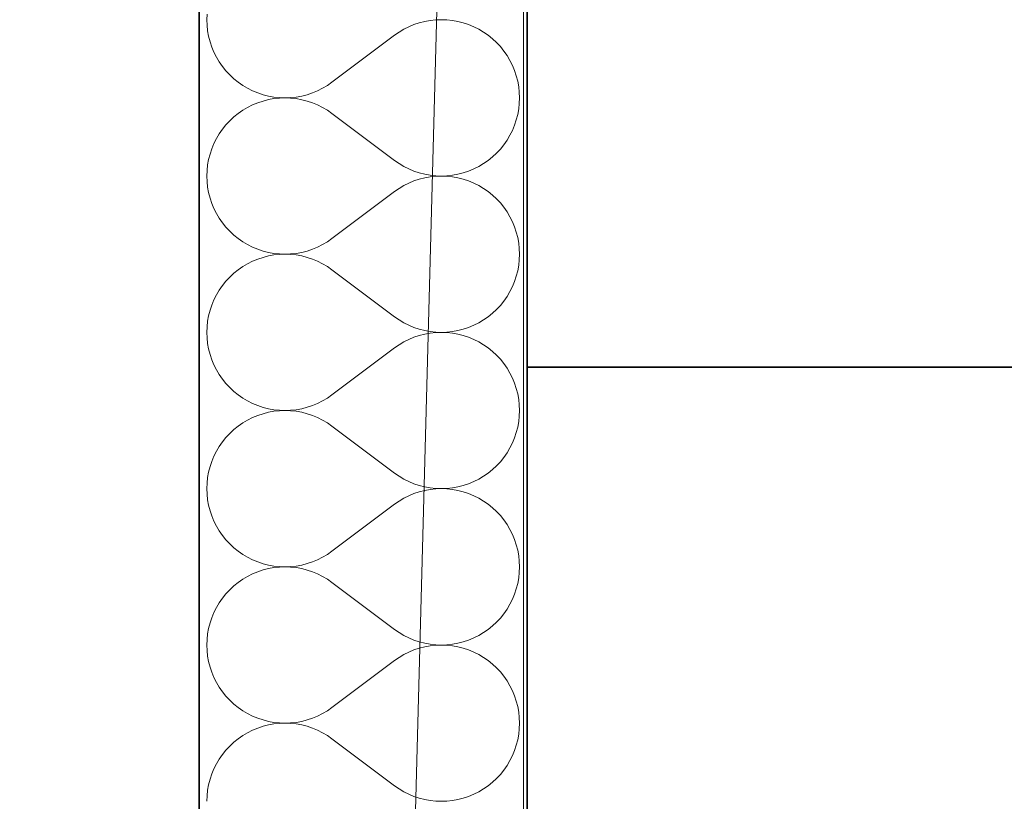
# Model space of a CAD drawing. Header units: millimetres. Extents: x -8078 to 234695, y -4319 to 602442.
# Tile 117 of 152: x 80083 to 80563, y 285477 to 285858. Entities that reach past the tile are written whole.
import ezdxf

# ---------------------------------------------------------------- set-up
doc = ezdxf.new("R2010")
doc.units = ezdxf.units.MM
doc.header["$MEASUREMENT"] = 0
for name, color, linetype in [('#podkład', 252, 'Continuous'), ('- A - ocieplenie', 7, 'Continuous'), ('FLUID-N6-150-NUM', 7, 'Continuous'), ('Konstrukcja - Stropy', 7, 'Continuous'), ('Konstrukcja - Ściany zewnętrzne', 7, 'Continuous')]:
    doc.layers.add(name, color=color, linetype=linetype)
doc.styles.add('FDBES', font='simplex.shx')
doc.dimstyles.new('FDBES', dxfattribs={"dimscale": 50, "dimtxt": 4, "dimasz": 2.5, "dimexe": 0.8, "dimexo": 2, "dimgap": 1, "dimtad": 1, "dimdsep": 46, "dimtxsty": 'FDBES', "dimcen": 2.5, "dimclrd": 4, "dimclre": 5, "dimadec": 0, "dimazin": 0, "dimtfac": 1, "dimtmove": 0, "dimatfit": 3, "dimfxl": 1, "dimarcsym": 0})

# ---------------------------------------------------------------- blocks, each defined once
blk = doc.blocks.new('UHYGFFFF')
at = {"layer": '- A - ocieplenie', "color": 252, "linetype": 'Continuous', "lineweight": 35, "ltscale": 100}
for p, q in [((19777.48, 387506.86), (19777.48, 382744.35)), ((19937.48, 382893.65), (19937.48, 387506.86))]:
    blk.add_line(p, q, dxfattribs=at)
at = {"layer": '- A - ocieplenie', "color": 252, "linetype": 'Continuous', "lineweight": 13, "ltscale": 100}
for p, q in [((19781.38, 386379.01), (19781.29, 386376.29)), ((19781.29, 386376.29), (19781.38, 386373.57)), ((19890.12, 386375.9), (19887.45, 386375.41)), ((19892.83, 386376.19), (19890.12, 386375.9)), ((19895.55, 386376.29), (19892.83, 386376.19)), ((19898.27, 386376.19), (19895.55, 386376.29)), ((19900.97, 386375.9), (19898.27, 386376.19)), ((19903.65, 386375.42), (19900.97, 386375.9)), ((19781.38, 386373.57), (19781.67, 386370.86)), ((19781.67, 386370.86), (19782.16, 386368.19)), ((19877.29, 386371.61), (19874.95, 386370.22)), ((19879.72, 386372.83), (19877.29, 386371.61)), ((19882.23, 386373.87), (19879.72, 386372.83)), ((19884.81, 386374.74), (19882.23, 386373.87)), ((19887.45, 386375.41), (19884.81, 386374.74)), ((19906.29, 386374.75), (19903.65, 386375.42)), ((19908.87, 386373.89), (19906.29, 386374.75)), ((19911.38, 386372.85), (19908.87, 386373.89)), ((19913.82, 386371.63), (19911.38, 386372.85)), ((19916.16, 386370.25), (19913.82, 386371.63)), ((19782.16, 386368.19), (19782.83, 386365.55)), ((19872.72, 386368.67), (19842.24, 386345.81)), ((19874.95, 386370.22), (19872.72, 386368.67)), ((19918.39, 386368.7), (19916.16, 386370.25)), ((19920.51, 386366.99), (19918.39, 386368.7)), ((19922.5, 386365.14), (19920.51, 386366.99)), ((19782.83, 386365.55), (19783.69, 386362.97)), ((19783.69, 386362.97), (19784.73, 386360.46)), ((19924.36, 386363.15), (19922.5, 386365.14)), ((19926.06, 386361.03), (19924.36, 386363.15)), ((19784.73, 386360.46), (19785.95, 386358.02)), ((19785.95, 386358.02), (19787.34, 386355.68)), ((19927.62, 386358.79), (19926.06, 386361.03)), ((19929, 386356.46), (19927.62, 386358.79)), ((19930.22, 386354.02), (19929, 386356.46)), ((19787.34, 386355.68), (19788.89, 386353.45)), ((19788.89, 386353.45), (19790.6, 386351.33)), ((19931.26, 386351.51), (19930.22, 386354.02)), ((19790.6, 386351.33), (19792.45, 386349.34)), ((19792.45, 386349.34), (19794.45, 386347.49)), ((19794.45, 386347.49), (19796.56, 386345.78)), ((19932.12, 386348.93), (19931.26, 386351.51)), ((19932.8, 386346.29), (19932.12, 386348.93)), ((19796.56, 386345.78), (19798.8, 386344.23)), ((19798.8, 386344.23), (19801.14, 386342.84)), ((19801.14, 386342.84), (19803.57, 386341.63)), ((19835.24, 386341.65), (19837.67, 386342.87)), ((19837.67, 386342.87), (19840.01, 386344.26)), ((19840.01, 386344.26), (19842.24, 386345.81)), ((19933.28, 386343.62), (19932.8, 386346.29)), ((19933.57, 386340.91), (19933.28, 386343.62)), ((19803.57, 386341.63), (19806.09, 386340.59)), ((19806.09, 386340.59), (19808.67, 386339.73)), ((19808.67, 386339.73), (19811.31, 386339.06)), ((19811.31, 386337.33), (19808.67, 386336.65)), ((19811.31, 386339.06), (19813.98, 386338.58)), ((19813.98, 386337.81), (19811.31, 386337.33)), ((19813.98, 386338.58), (19816.69, 386338.29)), ((19816.69, 386338.1), (19813.98, 386337.81)), ((19816.69, 386338.29), (19819.41, 386338.19)), ((19819.41, 386338.19), (19816.69, 386338.1)), ((19819.41, 386338.19), (19822.13, 386338.29)), ((19822.13, 386338.09), (19819.41, 386338.19)), ((19822.13, 386338.29), (19824.83, 386338.58)), ((19824.83, 386337.8), (19822.13, 386338.09)), ((19824.83, 386338.58), (19827.51, 386339.07)), ((19827.51, 386337.31), (19824.83, 386337.8)), ((19827.51, 386339.07), (19830.14, 386339.74)), ((19830.14, 386336.64), (19827.51, 386337.31)), ((19830.14, 386339.74), (19832.72, 386340.6)), ((19832.72, 386340.6), (19835.24, 386341.65)), ((19933.67, 386338.19), (19933.57, 386340.91)), ((19933.57, 386335.47), (19933.67, 386338.19)), ((19801.14, 386333.54), (19798.8, 386332.15)), ((19803.57, 386334.76), (19801.14, 386333.54)), ((19806.09, 386335.8), (19803.57, 386334.76)), ((19808.67, 386336.65), (19806.09, 386335.8)), ((19832.72, 386335.78), (19830.14, 386336.64)), ((19835.24, 386334.74), (19832.72, 386335.78)), ((19837.67, 386333.52), (19835.24, 386334.74)), ((19840.01, 386332.13), (19837.67, 386333.52)), ((19932.8, 386330.09), (19933.28, 386332.77)), ((19933.28, 386332.77), (19933.57, 386335.47)), ((19794.45, 386328.9), (19792.45, 386327.04)), ((19796.56, 386330.6), (19794.45, 386328.9)), ((19798.8, 386332.15), (19796.56, 386330.6)), ((19842.24, 386330.57), (19840.01, 386332.13)), ((19872.72, 386307.72), (19842.24, 386330.57)), ((19932.12, 386327.45), (19932.8, 386330.09)), ((19788.89, 386322.93), (19787.34, 386320.7)), ((19790.6, 386325.05), (19788.89, 386322.93)), ((19792.45, 386327.04), (19790.6, 386325.05)), ((19930.22, 386322.36), (19931.26, 386324.87)), ((19931.26, 386324.87), (19932.12, 386327.45)), ((19785.95, 386318.36), (19784.73, 386315.93)), ((19787.34, 386320.7), (19785.95, 386318.36)), ((19927.62, 386317.59), (19929, 386319.93)), ((19929, 386319.93), (19930.22, 386322.36)), ((19783.69, 386313.41), (19782.83, 386310.83)), ((19784.73, 386315.93), (19783.69, 386313.41)), ((19922.5, 386311.25), (19924.36, 386313.24)), ((19924.36, 386313.24), (19926.06, 386315.35)), ((19926.06, 386315.35), (19927.62, 386317.59)), ((19782.83, 386310.83), (19782.16, 386308.2)), ((19918.39, 386307.69), (19920.51, 386309.39)), ((19920.51, 386309.39), (19922.5, 386311.25)), ((19781.67, 386305.52), (19781.38, 386302.81)), ((19782.16, 386308.2), (19781.67, 386305.52)), ((19872.72, 386307.72), (19874.95, 386306.16)), ((19874.95, 386306.16), (19877.29, 386304.77)), ((19877.29, 386304.77), (19879.72, 386303.55)), ((19879.72, 386303.55), (19882.23, 386302.51)), ((19908.87, 386302.49), (19911.38, 386303.53)), ((19911.38, 386303.53), (19913.82, 386304.75)), ((19913.82, 386304.75), (19916.16, 386306.14)), ((19916.16, 386306.14), (19918.39, 386307.69)), ((19781.38, 386302.81), (19781.29, 386300.1)), ((19781.29, 386300.1), (19781.38, 386297.38)), ((19882.23, 386302.51), (19884.81, 386301.65)), ((19884.81, 386301.65), (19887.45, 386300.97)), ((19887.45, 386299.22), (19884.81, 386298.54)), ((19887.45, 386300.97), (19890.12, 386300.49)), ((19890.12, 386299.7), (19887.45, 386299.22)), ((19890.12, 386300.49), (19892.83, 386300.2)), ((19892.83, 386300), (19890.12, 386299.7)), ((19892.83, 386300.2), (19895.55, 386300.1)), ((19895.55, 386300.1), (19892.83, 386300)), ((19895.55, 386300.1), (19898.27, 386300.19)), ((19898.27, 386300), (19895.55, 386300.1)), ((19898.27, 386300.19), (19900.97, 386300.48)), ((19900.97, 386299.71), (19898.27, 386300)), ((19900.97, 386300.48), (19903.65, 386300.96)), ((19903.65, 386299.23), (19900.97, 386299.71)), ((19903.65, 386300.96), (19906.29, 386301.63)), ((19906.29, 386298.56), (19903.65, 386299.23)), ((19906.29, 386301.63), (19908.87, 386302.49)), ((19781.38, 386297.38), (19781.67, 386294.67)), ((19781.67, 386294.67), (19782.16, 386292)), ((19874.95, 386294.03), (19872.72, 386292.48)), ((19877.29, 386295.42), (19874.95, 386294.03)), ((19879.72, 386296.64), (19877.29, 386295.42)), ((19882.23, 386297.68), (19879.72, 386296.64)), ((19884.81, 386298.54), (19882.23, 386297.68)), ((19908.87, 386297.7), (19906.29, 386298.56)), ((19911.38, 386296.66), (19908.87, 386297.7)), ((19913.82, 386295.44), (19911.38, 386296.66)), ((19916.16, 386294.06), (19913.82, 386295.44)), ((19918.39, 386292.51), (19916.16, 386294.06)), ((19782.16, 386292), (19782.83, 386289.36)), ((19782.83, 386289.36), (19783.69, 386286.78)), ((19872.72, 386292.48), (19842.24, 386269.62)), ((19920.51, 386290.8), (19918.39, 386292.51)), ((19922.5, 386288.95), (19920.51, 386290.8)), ((19783.69, 386286.78), (19784.73, 386284.26)), ((19924.36, 386286.96), (19922.5, 386288.95)), ((19926.06, 386284.84), (19924.36, 386286.96)), ((19927.62, 386282.6), (19926.06, 386284.84)), ((19784.73, 386284.26), (19785.95, 386281.83)), ((19785.95, 386281.83), (19787.34, 386279.49)), ((19929, 386280.26), (19927.62, 386282.6)), ((19930.22, 386277.83), (19929, 386280.26)), ((19787.34, 386279.49), (19788.89, 386277.26)), ((19788.89, 386277.26), (19790.6, 386275.14)), ((19790.6, 386275.14), (19792.45, 386273.15)), ((19931.26, 386275.32), (19930.22, 386277.83)), ((19932.12, 386272.74), (19931.26, 386275.32)), ((19792.45, 386273.15), (19794.45, 386271.3)), ((19794.45, 386271.3), (19796.56, 386269.59)), ((19932.8, 386270.1), (19932.12, 386272.74)), ((19933.28, 386267.42), (19932.8, 386270.1)), ((19796.56, 386269.59), (19798.8, 386268.04)), ((19798.8, 386268.04), (19801.14, 386266.65)), ((19801.14, 386266.65), (19803.57, 386265.44)), ((19803.57, 386265.44), (19806.09, 386264.4)), ((19832.72, 386264.41), (19835.24, 386265.46)), ((19835.24, 386265.46), (19837.67, 386266.68)), ((19837.67, 386266.68), (19840.01, 386268.07)), ((19840.01, 386268.07), (19842.24, 386269.62)), ((19933.57, 386264.72), (19933.28, 386267.42)), ((19806.09, 386264.4), (19808.67, 386263.54)), ((19808.67, 386260.46), (19806.09, 386259.61)), ((19808.67, 386263.54), (19811.31, 386262.87)), ((19811.31, 386261.13), (19808.67, 386260.46)), ((19811.31, 386262.87), (19813.98, 386262.39)), ((19813.98, 386261.62), (19811.31, 386261.13)), ((19813.98, 386262.39), (19816.69, 386262.1)), ((19816.69, 386261.91), (19813.98, 386261.62)), ((19816.69, 386262.1), (19819.41, 386262)), ((19819.41, 386262), (19816.69, 386261.91)), ((19819.41, 386262), (19822.13, 386262.1)), ((19822.13, 386261.9), (19819.41, 386262)), ((19822.13, 386262.1), (19824.83, 386262.39)), ((19824.83, 386261.61), (19822.13, 386261.9)), ((19824.83, 386262.39), (19827.51, 386262.88)), ((19827.51, 386261.12), (19824.83, 386261.61)), ((19827.51, 386262.88), (19830.14, 386263.55)), ((19830.14, 386260.45), (19827.51, 386261.12)), ((19830.14, 386263.55), (19832.72, 386264.41)), ((19832.72, 386259.59), (19830.14, 386260.45)), ((19933.67, 386262), (19933.57, 386264.72)), ((19933.57, 386259.28), (19933.67, 386262)), ((19798.8, 386255.96), (19796.56, 386254.41)), ((19801.14, 386257.35), (19798.8, 386255.96)), ((19803.57, 386258.57), (19801.14, 386257.35)), ((19806.09, 386259.61), (19803.57, 386258.57)), ((19835.24, 386258.55), (19832.72, 386259.59)), ((19837.67, 386257.33), (19835.24, 386258.55)), ((19840.01, 386255.94), (19837.67, 386257.33)), ((19842.24, 386254.38), (19840.01, 386255.94)), ((19932.8, 386253.9), (19933.28, 386256.58)), ((19933.28, 386256.58), (19933.57, 386259.28)), ((19792.45, 386250.85), (19790.6, 386248.86)), ((19794.45, 386252.7), (19792.45, 386250.85)), ((19796.56, 386254.41), (19794.45, 386252.7)), ((19872.72, 386231.52), (19842.24, 386254.38)), ((19931.26, 386248.68), (19932.12, 386251.26)), ((19932.12, 386251.26), (19932.8, 386253.9)), ((19788.89, 386246.74), (19787.34, 386244.51)), ((19790.6, 386248.86), (19788.89, 386246.74)), ((19929, 386243.74), (19930.22, 386246.17)), ((19930.22, 386246.17), (19931.26, 386248.68)), ((19785.95, 386242.17), (19784.73, 386239.74)), ((19787.34, 386244.51), (19785.95, 386242.17)), ((19926.06, 386239.16), (19927.62, 386241.4)), ((19927.62, 386241.4), (19929, 386243.74)), ((19783.69, 386237.22), (19782.83, 386234.64)), ((19784.73, 386239.74), (19783.69, 386237.22)), ((19922.5, 386235.05), (19924.36, 386237.05)), ((19924.36, 386237.05), (19926.06, 386239.16)), ((19782.16, 386232.01), (19781.67, 386229.33)), ((19782.83, 386234.64), (19782.16, 386232.01)), ((19918.39, 386231.5), (19920.51, 386233.2)), ((19920.51, 386233.2), (19922.5, 386235.05)), ((19781.67, 386229.33), (19781.38, 386226.62)), ((19872.72, 386231.52), (19874.95, 386229.97)), ((19874.95, 386229.97), (19877.29, 386228.58)), ((19877.29, 386228.58), (19879.72, 386227.36)), ((19879.72, 386227.36), (19882.23, 386226.32)), ((19908.87, 386226.3), (19911.38, 386227.34)), ((19911.38, 386227.34), (19913.82, 386228.56)), ((19913.82, 386228.56), (19916.16, 386229.94)), ((19916.16, 386229.94), (19918.39, 386231.5)), ((19781.38, 386226.62), (19781.29, 386223.91)), ((19781.29, 386223.91), (19781.38, 386221.19)), ((19882.23, 386226.32), (19884.81, 386225.46)), ((19884.81, 386222.35), (19882.23, 386221.49)), ((19884.81, 386225.46), (19887.45, 386224.78)), ((19887.45, 386223.03), (19884.81, 386222.35)), ((19887.45, 386224.78), (19890.12, 386224.3)), ((19890.12, 386223.51), (19887.45, 386223.03)), ((19890.12, 386224.3), (19892.83, 386224)), ((19892.83, 386223.81), (19890.12, 386223.51)), ((19892.83, 386224), (19895.55, 386223.91)), ((19895.55, 386223.91), (19892.83, 386223.81)), ((19895.55, 386223.91), (19898.27, 386224)), ((19898.27, 386223.81), (19895.55, 386223.91)), ((19898.27, 386224), (19900.97, 386224.29)), ((19900.97, 386223.52), (19898.27, 386223.81)), ((19900.97, 386224.29), (19903.65, 386224.77)), ((19903.65, 386223.04), (19900.97, 386223.52)), ((19903.65, 386224.77), (19906.29, 386225.44)), ((19906.29, 386222.37), (19903.65, 386223.04)), ((19906.29, 386225.44), (19908.87, 386226.3)), ((19908.87, 386221.51), (19906.29, 386222.37)), ((19781.38, 386221.19), (19781.67, 386218.48)), ((19781.67, 386218.48), (19782.16, 386215.8)), ((19874.95, 386217.84), (19872.72, 386216.29)), ((19877.29, 386219.23), (19874.95, 386217.84)), ((19879.72, 386220.45), (19877.29, 386219.23)), ((19882.23, 386221.49), (19879.72, 386220.45)), ((19911.38, 386220.47), (19908.87, 386221.51)), ((19913.82, 386219.25), (19911.38, 386220.47)), ((19916.16, 386217.87), (19913.82, 386219.25)), ((19918.39, 386216.32), (19916.16, 386217.87)), ((19782.16, 386215.8), (19782.83, 386213.17)), ((19782.83, 386213.17), (19783.69, 386210.59)), ((19872.72, 386216.29), (19842.24, 386193.43)), ((19920.51, 386214.61), (19918.39, 386216.32)), ((19922.5, 386212.76), (19920.51, 386214.61)), ((19924.36, 386210.77), (19922.5, 386212.76)), ((19783.69, 386210.59), (19784.73, 386208.07)), ((19784.73, 386208.07), (19785.95, 386205.64)), ((19926.06, 386208.65), (19924.36, 386210.77)), ((19927.62, 386206.41), (19926.06, 386208.65)), ((19785.95, 386205.64), (19787.34, 386203.3)), ((19787.34, 386203.3), (19788.89, 386201.07)), ((19929, 386204.07), (19927.62, 386206.41)), ((19930.22, 386201.64), (19929, 386204.07)), ((19788.89, 386201.07), (19790.6, 386198.95)), ((19790.6, 386198.95), (19792.45, 386196.96)), ((19931.26, 386199.13), (19930.22, 386201.64)), ((19932.12, 386196.55), (19931.26, 386199.13)), ((19792.45, 386196.96), (19794.45, 386195.11)), ((19794.45, 386195.11), (19796.56, 386193.4)), ((19796.56, 386193.4), (19798.8, 386191.85)), ((19840.01, 386191.88), (19842.24, 386193.43)), ((19932.8, 386193.91), (19932.12, 386196.55)), ((19933.28, 386191.23), (19932.8, 386193.91)), ((19798.8, 386191.85), (19801.14, 386190.46)), ((19801.14, 386190.46), (19803.57, 386189.25)), ((19803.57, 386189.25), (19806.09, 386188.21)), ((19832.72, 386188.22), (19835.24, 386189.27)), ((19835.24, 386189.27), (19837.67, 386190.49)), ((19837.67, 386190.49), (19840.01, 386191.88)), ((19933.57, 386188.53), (19933.28, 386191.23)), ((19933.67, 386185.81), (19933.57, 386188.53)), ((19806.09, 386188.21), (19808.67, 386187.35)), ((19808.67, 386184.27), (19806.09, 386183.42)), ((19808.67, 386187.35), (19811.31, 386186.68)), ((19811.31, 386184.94), (19808.67, 386184.27)), ((19811.31, 386186.68), (19813.98, 386186.19)), ((19813.98, 386185.43), (19811.31, 386184.94)), ((19813.98, 386186.19), (19816.69, 386185.91)), ((19816.69, 386185.71), (19813.98, 386185.43)), ((19816.69, 386185.91), (19819.41, 386185.81)), ((19819.41, 386185.81), (19816.69, 386185.71)), ((19819.41, 386185.81), (19822.13, 386185.91)), ((19822.13, 386185.71), (19819.41, 386185.81)), ((19822.13, 386185.91), (19824.83, 386186.2)), ((19824.83, 386185.42), (19822.13, 386185.71)), ((19824.83, 386186.2), (19827.51, 386186.69)), ((19827.51, 386184.93), (19824.83, 386185.42)), ((19827.51, 386186.69), (19830.14, 386187.36)), ((19830.14, 386184.26), (19827.51, 386184.93)), ((19830.14, 386187.36), (19832.72, 386188.22)), ((19832.72, 386183.4), (19830.14, 386184.26)), ((19933.57, 386183.09), (19933.67, 386185.81)), ((19798.8, 386179.77), (19796.56, 386178.22)), ((19801.14, 386181.16), (19798.8, 386179.77)), ((19803.57, 386182.38), (19801.14, 386181.16)), ((19806.09, 386183.42), (19803.57, 386182.38)), ((19835.24, 386182.35), (19832.72, 386183.4)), ((19837.67, 386181.14), (19835.24, 386182.35)), ((19840.01, 386179.74), (19837.67, 386181.14)), ((19842.24, 386178.19), (19840.01, 386179.74)), ((19932.8, 386177.71), (19933.28, 386180.39)), ((19933.28, 386180.39), (19933.57, 386183.09)), ((19792.45, 386174.66), (19790.6, 386172.67)), ((19794.45, 386176.51), (19792.45, 386174.66)), ((19796.56, 386178.22), (19794.45, 386176.51)), ((19872.72, 386155.33), (19842.24, 386178.19)), ((19931.26, 386172.49), (19932.12, 386175.07)), ((19932.12, 386175.07), (19932.8, 386177.71)), ((19788.89, 386170.55), (19787.34, 386168.32)), ((19790.6, 386172.67), (19788.89, 386170.55)), ((19929, 386167.55), (19930.22, 386169.98)), ((19930.22, 386169.98), (19931.26, 386172.49)), ((19785.95, 386165.98), (19784.73, 386163.55)), ((19787.34, 386168.32), (19785.95, 386165.98)), ((19926.06, 386162.97), (19927.62, 386165.21)), ((19927.62, 386165.21), (19929, 386167.55)), ((19783.69, 386161.03), (19782.83, 386158.45)), ((19784.73, 386163.55), (19783.69, 386161.03)), ((19922.5, 386158.86), (19924.36, 386160.86)), ((19924.36, 386160.86), (19926.06, 386162.97)), ((19782.16, 386155.82), (19781.67, 386153.14)), ((19782.83, 386158.45), (19782.16, 386155.82)), ((19872.72, 386155.33), (19874.95, 386153.78)), ((19916.16, 386153.75), (19918.39, 386155.31)), ((19918.39, 386155.31), (19920.51, 386157.01)), ((19920.51, 386157.01), (19922.5, 386158.86)), ((19781.38, 386150.43), (19781.29, 386147.72)), ((19781.67, 386153.14), (19781.38, 386150.43)), ((19874.95, 386153.78), (19877.29, 386152.39)), ((19877.29, 386152.39), (19879.72, 386151.17)), ((19879.72, 386151.17), (19882.23, 386150.13)), ((19882.23, 386150.13), (19884.81, 386149.27)), ((19906.29, 386149.25), (19908.87, 386150.11)), ((19908.87, 386150.11), (19911.38, 386151.15)), ((19911.38, 386151.15), (19913.82, 386152.37)), ((19913.82, 386152.37), (19916.16, 386153.75)), ((19781.29, 386147.72), (19781.38, 386145)), ((19882.23, 386145.3), (19879.72, 386144.26)), ((19884.81, 386146.16), (19882.23, 386145.3)), ((19884.81, 386149.27), (19887.45, 386148.59)), ((19887.45, 386146.84), (19884.81, 386146.16)), ((19887.45, 386148.59), (19890.12, 386148.11)), ((19890.12, 386147.32), (19887.45, 386146.84)), ((19890.12, 386148.11), (19892.83, 386147.81)), ((19892.83, 386147.62), (19890.12, 386147.32)), ((19892.83, 386147.81), (19895.55, 386147.72)), ((19895.55, 386147.72), (19892.83, 386147.62)), ((19895.55, 386147.72), (19898.27, 386147.81)), ((19898.27, 386147.62), (19895.55, 386147.72)), ((19898.27, 386147.81), (19900.97, 386148.1)), ((19900.97, 386147.33), (19898.27, 386147.62)), ((19900.97, 386148.1), (19903.65, 386148.58)), ((19903.65, 386146.85), (19900.97, 386147.33)), ((19903.65, 386148.58), (19906.29, 386149.25)), ((19906.29, 386146.18), (19903.65, 386146.85)), ((19908.87, 386145.32), (19906.29, 386146.18)), ((19911.38, 386144.28), (19908.87, 386145.32)), ((19781.38, 386145), (19781.67, 386142.29)), ((19781.67, 386142.29), (19782.16, 386139.61)), ((19874.95, 386141.65), (19872.72, 386140.1)), ((19877.29, 386143.04), (19874.95, 386141.65)), ((19879.72, 386144.26), (19877.29, 386143.04)), ((19913.82, 386143.06), (19911.38, 386144.28)), ((19916.16, 386141.68), (19913.82, 386143.06)), ((19918.39, 386140.13), (19916.16, 386141.68)), ((19782.16, 386139.61), (19782.83, 386136.98)), ((19782.83, 386136.98), (19783.69, 386134.4)), ((19872.72, 386140.1), (19842.24, 386117.24)), ((19920.51, 386138.42), (19918.39, 386140.13)), ((19922.5, 386136.57), (19920.51, 386138.42)), ((19924.36, 386134.58), (19922.5, 386136.57)), ((19783.69, 386134.4), (19784.73, 386131.88)), ((19784.73, 386131.88), (19785.95, 386129.45)), ((19926.06, 386132.46), (19924.36, 386134.58)), ((19927.62, 386130.22), (19926.06, 386132.46)), ((19785.95, 386129.45), (19787.34, 386127.11)), ((19787.34, 386127.11), (19788.89, 386124.88)), ((19929, 386127.88), (19927.62, 386130.22)), ((19930.22, 386125.45), (19929, 386127.88)), ((19788.89, 386124.88), (19790.6, 386122.76)), ((19790.6, 386122.76), (19792.45, 386120.77)), ((19931.26, 386122.94), (19930.22, 386125.45)), ((19932.12, 386120.36), (19931.26, 386122.94)), ((19792.45, 386120.77), (19794.45, 386118.92)), ((19794.45, 386118.92), (19796.56, 386117.21)), ((19796.56, 386117.21), (19798.8, 386115.66)), ((19840.01, 386115.69), (19842.24, 386117.24)), ((19932.8, 386117.72), (19932.12, 386120.36)), ((19933.28, 386115.04), (19932.8, 386117.72)), ((19798.8, 386115.66), (19801.14, 386114.27)), ((19801.14, 386114.27), (19803.57, 386113.06)), ((19803.57, 386113.06), (19806.09, 386112.02)), ((19806.09, 386112.02), (19808.67, 386111.16)), ((19830.14, 386111.17), (19832.72, 386112.03)), ((19832.72, 386112.03), (19835.24, 386113.08)), ((19835.24, 386113.08), (19837.67, 386114.3)), ((19837.67, 386114.3), (19840.01, 386115.69)), ((19933.57, 386112.34), (19933.28, 386115.04)), ((19933.67, 386109.62), (19933.57, 386112.34)), ((19806.09, 386107.22), (19803.57, 386106.18)), ((19808.67, 386108.08), (19806.09, 386107.22)), ((19808.67, 386111.16), (19811.31, 386110.49)), ((19811.31, 386108.75), (19808.67, 386108.08)), ((19811.31, 386110.49), (19813.98, 386110)), ((19813.98, 386109.24), (19811.31, 386108.75)), ((19813.98, 386110), (19816.69, 386109.72)), ((19816.69, 386109.52), (19813.98, 386109.24)), ((19816.69, 386109.72), (19819.41, 386109.62)), ((19819.41, 386109.62), (19816.69, 386109.52)), ((19819.41, 386109.62), (19822.13, 386109.72)), ((19822.13, 386109.52), (19819.41, 386109.62)), ((19822.13, 386109.72), (19824.83, 386110.01)), ((19824.83, 386109.23), (19822.13, 386109.52)), ((19824.83, 386110.01), (19827.51, 386110.5)), ((19827.51, 386108.74), (19824.83, 386109.23)), ((19827.51, 386110.5), (19830.14, 386111.17)), ((19830.14, 386108.07), (19827.51, 386108.74)), ((19832.72, 386107.21), (19830.14, 386108.07)), ((19835.24, 386106.16), (19832.72, 386107.21)), ((19933.28, 386104.2), (19933.57, 386106.9)), ((19933.57, 386106.9), (19933.67, 386109.62)), ((19796.56, 386102.03), (19794.45, 386100.32)), ((19798.8, 386103.58), (19796.56, 386102.03)), ((19801.14, 386104.97), (19798.8, 386103.58)), ((19803.57, 386106.18), (19801.14, 386104.97)), ((19837.67, 386104.94), (19835.24, 386106.16)), ((19840.01, 386103.55), (19837.67, 386104.94)), ((19842.24, 386102), (19840.01, 386103.55)), ((19872.72, 386079.14), (19842.24, 386102)), ((19932.8, 386101.52), (19933.28, 386104.2)), ((19792.45, 386098.47), (19790.6, 386096.48)), ((19794.45, 386100.32), (19792.45, 386098.47)), ((19931.26, 386096.3), (19932.12, 386098.88)), ((19932.12, 386098.88), (19932.8, 386101.52)), ((19788.89, 386094.36), (19787.34, 386092.13)), ((19790.6, 386096.48), (19788.89, 386094.36)), ((19929, 386091.36), (19930.22, 386093.79)), ((19930.22, 386093.79), (19931.26, 386096.3)), ((19785.95, 386089.79), (19784.73, 386087.36)), ((19787.34, 386092.13), (19785.95, 386089.79)), ((19926.06, 386086.78), (19927.62, 386089.02)), ((19927.62, 386089.02), (19929, 386091.36)), ((19783.69, 386084.84), (19782.83, 386082.26)), ((19784.73, 386087.36), (19783.69, 386084.84)), ((19922.5, 386082.67), (19924.36, 386084.66)), ((19924.36, 386084.66), (19926.06, 386086.78)), ((19782.16, 386079.63), (19781.67, 386076.95)), ((19782.83, 386082.26), (19782.16, 386079.63)), ((19872.72, 386079.14), (19874.95, 386077.59)), ((19916.16, 386077.56), (19918.39, 386079.11)), ((19918.39, 386079.11), (19920.51, 386080.82)), ((19920.51, 386080.82), (19922.5, 386082.67)), ((19781.38, 386074.24), (19781.29, 386071.52)), ((19781.67, 386076.95), (19781.38, 386074.24)), ((19874.95, 386077.59), (19877.29, 386076.2)), ((19877.29, 386076.2), (19879.72, 386074.98)), ((19879.72, 386074.98), (19882.23, 386073.94)), ((19882.23, 386073.94), (19884.81, 386073.08)), ((19906.29, 386073.06), (19908.87, 386073.92)), ((19908.87, 386073.92), (19911.38, 386074.96)), ((19911.38, 386074.96), (19913.82, 386076.18)), ((19913.82, 386076.18), (19916.16, 386077.56)), ((19781.29, 386071.52), (19781.38, 386068.81)), ((19781.38, 386068.81), (19781.67, 386066.1)), ((19882.23, 386069.11), (19879.72, 386068.07)), ((19884.81, 386069.97), (19882.23, 386069.11)), ((19884.81, 386073.08), (19887.45, 386072.4)), ((19887.45, 386070.65), (19884.81, 386069.97)), ((19887.45, 386072.4), (19890.12, 386071.92)), ((19890.12, 386071.13), (19887.45, 386070.65)), ((19890.12, 386071.92), (19892.83, 386071.62)), ((19892.83, 386071.43), (19890.12, 386071.13)), ((19892.83, 386071.62), (19895.55, 386071.52)), ((19895.55, 386071.52), (19892.83, 386071.43)), ((19895.55, 386071.52), (19898.27, 386071.62)), ((19898.27, 386071.43), (19895.55, 386071.52)), ((19898.27, 386071.62), (19900.97, 386071.91)), ((19900.97, 386071.14), (19898.27, 386071.43)), ((19900.97, 386071.91), (19903.65, 386072.39)), ((19903.65, 386070.66), (19900.97, 386071.14)), ((19903.65, 386072.39), (19906.29, 386073.06)), ((19906.29, 386069.99), (19903.65, 386070.66)), ((19908.87, 386069.13), (19906.29, 386069.99)), ((19911.38, 386068.09), (19908.87, 386069.13)), ((19781.67, 386066.1), (19782.16, 386063.42)), ((19872.72, 386063.91), (19842.24, 386041.05)), ((19874.95, 386065.46), (19872.72, 386063.91)), ((19877.29, 386066.85), (19874.95, 386065.46)), ((19879.72, 386068.07), (19877.29, 386066.85)), ((19913.82, 386066.87), (19911.38, 386068.09)), ((19916.16, 386065.49), (19913.82, 386066.87)), ((19918.39, 386063.93), (19916.16, 386065.49)), ((19920.51, 386062.23), (19918.39, 386063.93)), ((19782.16, 386063.42), (19782.83, 386060.79)), ((19782.83, 386060.79), (19783.69, 386058.21)), ((19922.5, 386060.38), (19920.51, 386062.23)), ((19924.36, 386058.38), (19922.5, 386060.38)), ((19783.69, 386058.21), (19784.73, 386055.69)), ((19784.73, 386055.69), (19785.95, 386053.26)), ((19926.06, 386056.27), (19924.36, 386058.38)), ((19927.62, 386054.03), (19926.06, 386056.27)), ((19929, 386051.69), (19927.62, 386054.03)), ((19785.95, 386053.26), (19787.34, 386050.92)), ((19787.34, 386050.92), (19788.89, 386048.69)), ((19930.22, 386049.26), (19929, 386051.69)), ((19931.26, 386046.75), (19930.22, 386049.26)), ((19788.89, 386048.69), (19790.6, 386046.57)), ((19790.6, 386046.57), (19792.45, 386044.58)), ((19792.45, 386044.58), (19794.45, 386042.73)), ((19932.12, 386044.17), (19931.26, 386046.75)), ((19794.45, 386042.73), (19796.56, 386041.02)), ((19796.56, 386041.02), (19798.8, 386039.47)), ((19840.01, 386039.49), (19842.24, 386041.05)), ((19932.8, 386041.53), (19932.12, 386044.17)), ((19933.28, 386038.85), (19932.8, 386041.53)), ((19798.8, 386039.47), (19801.14, 386038.08)), ((19801.14, 386038.08), (19803.57, 386036.86)), ((19803.57, 386036.86), (19806.09, 386035.82)), ((19806.09, 386035.82), (19808.67, 386034.97)), ((19808.67, 386034.97), (19811.31, 386034.3)), ((19827.51, 386034.31), (19830.14, 386034.98)), ((19830.14, 386034.98), (19832.72, 386035.84)), ((19832.72, 386035.84), (19835.24, 386036.88)), ((19835.24, 386036.88), (19837.67, 386038.1)), ((19837.67, 386038.1), (19840.01, 386039.49)), ((19933.57, 386036.15), (19933.28, 386038.85)), ((19933.67, 386033.43), (19933.57, 386036.15)), ((19803.57, 386029.99), (19801.14, 386028.78)), ((19806.09, 386031.03), (19803.57, 386029.99)), ((19808.67, 386031.89), (19806.09, 386031.03)), ((19811.31, 386032.56), (19808.67, 386031.89)), ((19811.31, 386034.3), (19813.98, 386033.81)), ((19813.98, 386033.04), (19811.31, 386032.56)), ((19813.98, 386033.81), (19816.69, 386033.52)), ((19816.69, 386033.33), (19813.98, 386033.04)), ((19816.69, 386033.52), (19819.41, 386033.43)), ((19819.41, 386033.43), (19816.69, 386033.33)), ((19819.41, 386033.43), (19822.13, 386033.53)), ((19822.13, 386033.33), (19819.41, 386033.43)), ((19822.13, 386033.53), (19824.83, 386033.82)), ((19824.83, 386033.04), (19822.13, 386033.33)), ((19824.83, 386033.82), (19827.51, 386034.31)), ((19827.51, 386032.55), (19824.83, 386033.04)), ((19830.14, 386031.88), (19827.51, 386032.55)), ((19832.72, 386031.02), (19830.14, 386031.88)), ((19835.24, 386029.97), (19832.72, 386031.02)), ((19837.67, 386028.75), (19835.24, 386029.97)), ((19933.28, 386028.01), (19933.57, 386030.71)), ((19933.57, 386030.71), (19933.67, 386033.43)), ((19796.56, 386025.84), (19794.45, 386024.13)), ((19798.8, 386027.39), (19796.56, 386025.84)), ((19801.14, 386028.78), (19798.8, 386027.39)), ((19840.01, 386027.36), (19837.67, 386028.75)), ((19842.24, 386025.81), (19840.01, 386027.36)), ((19872.72, 386002.95), (19842.24, 386025.81)), ((19932.12, 386022.69), (19932.8, 386025.33)), ((19932.8, 386025.33), (19933.28, 386028.01)), ((19792.45, 386022.28), (19790.6, 386020.29)), ((19794.45, 386024.13), (19792.45, 386022.28)), ((19931.26, 386020.11), (19932.12, 386022.69)), ((19787.34, 386015.94), (19785.95, 386013.6)), ((19788.89, 386018.17), (19787.34, 386015.94)), ((19790.6, 386020.29), (19788.89, 386018.17)), ((19929, 386015.17), (19930.22, 386017.6)), ((19930.22, 386017.6), (19931.26, 386020.11)), ((19784.73, 386011.17), (19783.69, 386008.65)), ((19785.95, 386013.6), (19784.73, 386011.17)), ((19926.06, 386010.59), (19927.62, 386012.83)), ((19927.62, 386012.83), (19929, 386015.17)), ((19782.83, 386006.07), (19782.16, 386003.44)), ((19783.69, 386008.65), (19782.83, 386006.07)), ((19920.51, 386004.63), (19922.5, 386006.48)), ((19922.5, 386006.48), (19924.36, 386008.47)), ((19924.36, 386008.47), (19926.06, 386010.59)), ((19782.16, 386003.44), (19781.67, 386000.76)), ((19872.72, 386002.95), (19874.95, 386001.4)), ((19874.95, 386001.4), (19877.29, 386000.01)), ((19913.82, 385999.99), (19916.16, 386001.37)), ((19916.16, 386001.37), (19918.39, 386002.92)), ((19918.39, 386002.92), (19920.51, 386004.63)), ((19781.38, 385998.05), (19781.29, 385995.33)), ((19781.67, 386000.76), (19781.38, 385998.05)), ((19877.29, 386000.01), (19879.72, 385998.79)), ((19879.72, 385998.79), (19882.23, 385997.75)), ((19882.23, 385997.75), (19884.81, 385996.89)), ((19884.81, 385996.89), (19887.45, 385996.21)), ((19903.65, 385996.2), (19906.29, 385996.87)), ((19906.29, 385996.87), (19908.87, 385997.73)), ((19908.87, 385997.73), (19911.38, 385998.77)), ((19911.38, 385998.77), (19913.82, 385999.99)), ((19887.45, 385996.21), (19890.12, 385995.73)), ((19890.12, 385995.73), (19892.83, 385995.43)), ((19892.83, 385995.43), (19895.55, 385995.33)), ((19895.55, 385995.33), (19898.27, 385995.43)), ((19898.27, 385995.43), (19900.97, 385995.72)), ((19900.97, 385995.72), (19903.65, 385996.2))]:
    blk.add_line(p, q, dxfattribs=at)
at = {"color": 252, "linetype": 'Continuous', "lineweight": 35, "ltscale": 100}
blk.add_line((19937.48, 387086.86), (19937.48, 386206.86), dxfattribs=at)
at = {"layer": 'Konstrukcja - Stropy', "color": 252, "linetype": 'Continuous', "lineweight": 13, "ltscale": 100}
for p, q in [((19935.63, 390812.63), (19935.63, 382844.47)), ((19800.39, 382902.44), (19937.48, 388030.59)), ((19937.48, 382893.65), (19937.48, 388030.59))]:
    blk.add_line(p, q, dxfattribs=at)
at = {"layer": 'Konstrukcja - Ściany zewnętrzne', "color": 252, "linetype": 'Continuous', "lineweight": 35, "ltscale": 100}
for p, q in [((20117.48, 386206.86), (19937.48, 386206.86)), ((19937.48, 386206.86), (19937.48, 385806.86)), ((20167.48, 386206.86), (20117.48, 386206.86)), ((20287.48, 386206.86), (20167.48, 386206.86))]:
    blk.add_line(p, q, dxfattribs=at)
blk = doc.blocks.new('*U56327')
at = {"color": 7, "lineweight": -2}
blk.add_leader([(0, 0), (-1118.32, -1018.63)], dimstyle='FDBES', override={"dimscale": 37.5, "dimclrd": 7, "dimclre": 7}, dxfattribs=at)
blk = doc.blocks.new('*U56328')
at = {"color": 7, "lineweight": -2}
blk.add_leader([(0, 0), (-1245.75, -1248.63)], dimstyle='FDBES', override={"dimscale": 37.5, "dimclrd": 7, "dimclre": 7}, dxfattribs=at)

msp = doc.modelspace()

# ---------------------------------------------------------------- block references
at = {"layer": '#podkład'}
msp.add_blockref('UHYGFFFF', (60392.7, -100518.68), dxfattribs=at)
at = {"layer": 'FLUID-N6-150-NUM', "linetype": 'ByBlock', "lineweight": -2}
for name, p in [('*U56328', (80942.17, 286738.63, 1384)), ('*U56327', (80811.17, 286738.63, 1384))]:
    msp.add_blockref(name, p, dxfattribs=at)

doc.saveas('drawing.dxf')
